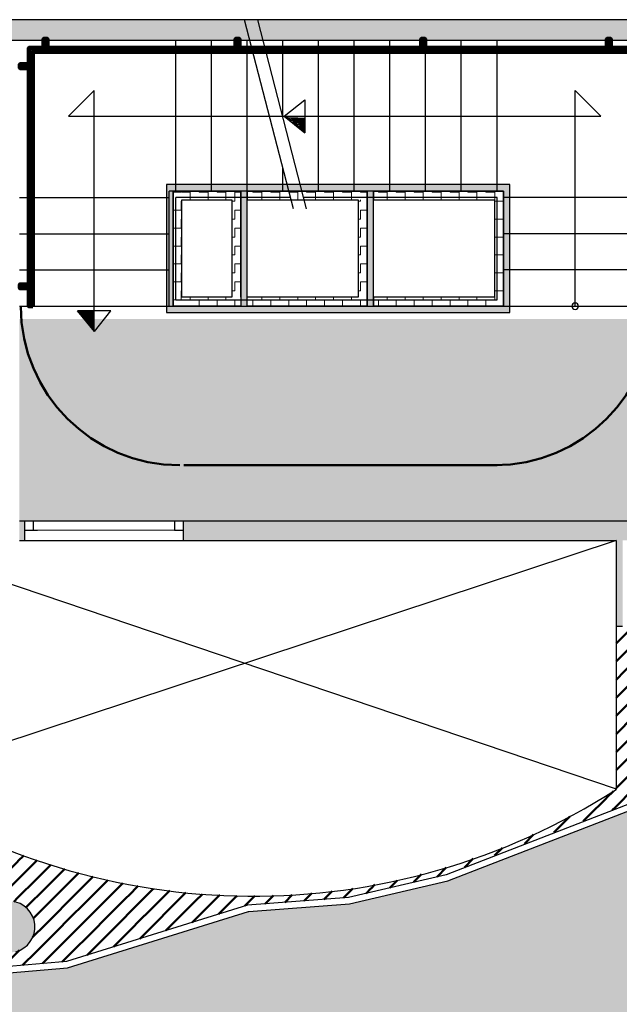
# Model space of a CAD drawing. Header units: metres. Extents: x -1 to 438, y -6 to 42.
# Tile 10 of 16: x 410.83 to 415.51, y 20.53 to 28.23. Entities that reach past the tile are written whole.
import ezdxf

# ---------------------------------------------------------------- set-up
doc = ezdxf.new("R2010")
doc.units = ezdxf.units.M
for name, pattern in [('CONTINUA', [0]), ('PUNKT', [6.35, 0, -6.35]), ('VERDECKT', [9.525, 6.35, -3.175])]:
    doc.linetypes.add(name, pattern=pattern)
for name, color, linetype, lineweight in [('3D P3 MURS', 7, 'CONTINUA', 25), ('3D P3 MURS NOUS', 7, 'CONTINUA', 25), ('3D P3 PILAR', 7, 'CONTINUA', 25), ('3D PB MURS ASCENSOR TOTAL EDIFICI', 7, 'CONTINUA', 25), ('P3 ESCALES 2D', 7, 'CONTINUA', 25), ('P3 FALS SOSTRE', 7, 'CONTINUA', 25), ('P3 MOBLES', 7, 'CONTINUA', 25)]:
    doc.layers.add(name, color=color, linetype=linetype, lineweight=lineweight)
pattern_1 = [(180, (-0.14, -0.14), (-0.07, -0.07), [0.07, -0.07]), (270, (-0.14, -0.14), (0.07, -0.07), [0.07, -0.07])]
pattern_2 = [(0, (0.14, 0.14), (0.07, 0.07), [0.07, -0.07]), (90, (0.14, 0.14), (-0.07, 0.07), [0.07, -0.07])]
pattern_3 = [(90, (-0.14, 0.14), (-0.07, 0.07), [0.07, -0.07]), (180, (-0.14, 0.14), (-0.07, -0.07), [0.07, -0.07])]

# ---------------------------------------------------------------- blocks, each defined once
blk = doc.blocks.new('OBJETO_COMPLEJO_0')
at = {"layer": '3D P3 MURS NOUS', "color": 240, "linetype": 'CONTINUA', "lineweight": 140, "transparency": 33554687}
for points in [[(410.9304, 25.9895), (410.9004, 25.9896), (410.9003, 28.0082), (415.7064, 28.0082), (415.7064, 26.0308), (415.6764, 26.0308), (415.6764, 27.9782), (410.9302, 27.9782), (410.9304, 25.9895)], [(411.0148, 28.0082), (411.0148, 28.078), (411.0448, 28.078), (411.0448, 28.0082), (411.0148, 28.0082)], [(412.5148, 28.0082), (412.5148, 28.078), (412.5448, 28.078), (412.5448, 28.0082), (412.5148, 28.0082)], [(413.9648, 28.0082), (413.9648, 28.078), (413.9948, 28.078), (413.9948, 28.0082), (413.9648, 28.0082)], [(415.4148, 28.0082), (415.4148, 28.078), (415.4448, 28.078), (415.4448, 28.0082), (415.4148, 28.0082)], [(410.9003, 27.8505), (410.8306, 27.8505), (410.8306, 27.8805), (410.9003, 27.8805), (410.9003, 27.8505)], [(415.7762, 27.6574), (415.7064, 27.6574), (415.7064, 27.6874), (415.7762, 27.6874), (415.7762, 27.6574)], [(415.7762, 26.2474), (415.7064, 26.2474), (415.7064, 26.2774), (415.7762, 26.2774), (415.7762, 26.2474)], [(410.9004, 26.1296), (410.8307, 26.1296), (410.8307, 26.1596), (410.9004, 26.1596), (410.9004, 26.1296)]]:
    blk.add_lwpolyline(points, close=True, dxfattribs=at)
blk = doc.blocks.new('TRAMA_0')
at = {"layer": 'P3 MOBLES', "color": 202, "linetype": 'CONTINUA', "lineweight": 50, "transparency": 33554687}
for p, q in [((415.5527, 23.4195), (415.6226, 23.4895)), ((415.6234, 23.3488), (415.764, 23.4895)), ((415.8355, 23.4195), (415.9054, 23.4895)), ((415.9062, 23.3488), (416.0469, 23.4895)), ((416.1183, 23.4195), (416.1883, 23.4895)), ((416.1891, 23.3488), (416.3297, 23.4895)), ((416.4012, 23.4195), (416.4711, 23.4895)), ((416.4719, 23.3488), (416.6125, 23.4895)), ((416.684, 23.4195), (416.754, 23.4895)), ((416.7547, 23.3488), (416.8954, 23.4895)), ((415.487, 23.3538), (415.5525, 23.4194)), ((415.6941, 23.2781), (415.8354, 23.4194)), ((415.9769, 23.2781), (416.1182, 23.4194)), ((416.2598, 23.2781), (416.401, 23.4194)), ((416.5426, 23.2781), (416.6839, 23.4194)), ((416.8254, 23.2781), (416.9667, 23.4194)), ((416.9669, 23.4195), (416.967, 23.4196)), ((415.487, 23.2124), (415.6232, 23.3487)), ((415.7648, 23.2074), (415.9061, 23.3487)), ((416.0476, 23.2074), (416.1889, 23.3487)), ((416.3305, 23.2074), (416.4718, 23.3487)), ((416.6133, 23.2074), (416.7546, 23.3487)), ((415.5527, 23.1367), (415.6939, 23.278)), ((415.8355, 23.1367), (415.9768, 23.278)), ((416.1183, 23.1367), (416.2596, 23.278)), ((416.4012, 23.1367), (416.5425, 23.278)), ((416.684, 23.1367), (416.8253, 23.278)), ((416.8962, 23.2074), (416.967, 23.2782)), ((415.6234, 23.066), (415.7646, 23.2072)), ((415.9062, 23.066), (416.0475, 23.2072)), ((416.1891, 23.066), (416.3303, 23.2072)), ((416.4719, 23.066), (416.6132, 23.2072)), ((416.7547, 23.066), (416.896, 23.2072)), ((415.487, 23.071), (415.5525, 23.1365)), ((415.6941, 22.9953), (415.8354, 23.1365)), ((415.9769, 22.9953), (416.1182, 23.1365)), ((416.2598, 22.9953), (416.401, 23.1365)), ((416.5426, 22.9953), (416.6839, 23.1365)), ((416.8254, 22.9953), (416.9667, 23.1365)), ((416.9669, 23.1367), (416.967, 23.1368)), ((415.487, 22.9296), (415.6232, 23.0658)), ((415.7648, 22.9245), (415.9061, 23.0658)), ((416.0476, 22.9245), (416.1889, 23.0658)), ((416.3305, 22.9245), (416.4718, 23.0658)), ((416.6133, 22.9245), (416.7546, 23.0658)), ((415.5527, 22.8538), (415.6939, 22.9951)), ((415.8355, 22.8538), (415.9768, 22.9951)), ((416.1183, 22.8538), (416.2596, 22.9951)), ((416.4012, 22.8538), (416.5425, 22.9951)), ((416.684, 22.8538), (416.8253, 22.9951)), ((416.8962, 22.9245), (416.967, 22.9954)), ((415.487, 22.7882), (415.5525, 22.8537)), ((415.6234, 22.7831), (415.7646, 22.9244)), ((415.6941, 22.7124), (415.8354, 22.8537)), ((415.9062, 22.7831), (416.0475, 22.9244)), ((415.9769, 22.7124), (416.1182, 22.8537)), ((416.1891, 22.7831), (416.3303, 22.9244)), ((416.2598, 22.7124), (416.401, 22.8537)), ((416.4719, 22.7831), (416.6132, 22.9244)), ((416.5426, 22.7124), (416.6839, 22.8537)), ((416.7547, 22.7831), (416.896, 22.9244)), ((416.8254, 22.7124), (416.9667, 22.8537)), ((416.9669, 22.8538), (416.967, 22.8539)), ((415.487, 22.6467), (415.6232, 22.783)), ((415.7648, 22.6417), (415.9061, 22.783)), ((416.0476, 22.6417), (416.1889, 22.783)), ((416.3305, 22.6417), (416.4718, 22.783)), ((416.6133, 22.6417), (416.7546, 22.783)), ((415.5527, 22.571), (415.6939, 22.7123)), ((415.8355, 22.571), (415.9768, 22.7123)), ((416.1183, 22.571), (416.2596, 22.7123)), ((416.4012, 22.571), (416.5425, 22.7123)), ((416.684, 22.571), (416.8253, 22.7123)), ((416.8962, 22.6417), (416.967, 22.7125)), ((415.6234, 22.5003), (415.7646, 22.6416)), ((415.9062, 22.5003), (416.0475, 22.6416)), ((416.1891, 22.5003), (416.3303, 22.6416)), ((416.4719, 22.5003), (416.6132, 22.6416)), ((416.7547, 22.5003), (416.896, 22.6416)), ((415.487, 22.5053), (415.5525, 22.5708)), ((415.6941, 22.4296), (415.8354, 22.5708)), ((415.9769, 22.4296), (416.1182, 22.5708)), ((416.2598, 22.4296), (416.401, 22.5708)), ((416.5426, 22.4296), (416.6839, 22.5708)), ((416.8254, 22.4296), (416.9667, 22.5708)), ((416.9669, 22.571), (416.967, 22.5711)), ((415.487, 22.3639), (415.6232, 22.5001)), ((415.7648, 22.3589), (415.9061, 22.5001)), ((416.0476, 22.3589), (416.1889, 22.5001)), ((416.3305, 22.3589), (416.4718, 22.5001)), ((416.6133, 22.3589), (416.7546, 22.5001)), ((415.5527, 22.2881), (415.6939, 22.4294)), ((415.8355, 22.2881), (415.9768, 22.4294)), ((416.1183, 22.2881), (416.2596, 22.4294)), ((416.4012, 22.2881), (416.5425, 22.4294)), ((416.684, 22.2881), (416.8253, 22.4294)), ((416.8962, 22.3589), (416.967, 22.4297)), ((415.6234, 22.2174), (415.7646, 22.3587)), ((415.9062, 22.2174), (416.0475, 22.3587)), ((416.1891, 22.2174), (416.3303, 22.3587)), ((416.4719, 22.2174), (416.6132, 22.3587)), ((416.7547, 22.2174), (416.896, 22.3587)), ((415.487, 22.2225), (415.5525, 22.288)), ((415.6941, 22.1467), (415.8354, 22.288)), ((415.9769, 22.1467), (416.1182, 22.288)), ((416.2598, 22.1467), (416.401, 22.288)), ((416.5426, 22.1467), (416.6839, 22.288)), ((416.8254, 22.1467), (416.9667, 22.288)), ((416.9669, 22.2881), (416.967, 22.2883)), ((409.7544, 22.1467), (409.8213, 22.2137)), ((409.8251, 22.076), (409.9088, 22.1598)), ((415.4112, 22.1467), (415.4657, 22.2011)), ((415.4819, 22.076), (415.6232, 22.2173)), ((415.8082, 22.1195), (415.9061, 22.2173)), ((416.0911, 22.1195), (416.1889, 22.2173)), ((416.3739, 22.1195), (416.4718, 22.2173)), ((416.6568, 22.1195), (416.7546, 22.2173)), ((409.747, 22.1393), (409.7542, 22.1466)), ((409.8958, 22.0053), (409.997, 22.1065)), ((415.2698, 22.0053), (415.4111, 22.1466)), ((415.6668, 22.1195), (415.6939, 22.1466)), ((415.9497, 22.1195), (415.9768, 22.1466)), ((416.2325, 22.1195), (416.2596, 22.1466)), ((416.5153, 22.1195), (416.5425, 22.1466)), ((416.7982, 22.1195), (416.8253, 22.1466)), ((416.9396, 22.1195), (416.967, 22.1468)), ((409.747, 21.9979), (409.8249, 22.0759)), ((409.7544, 21.8639), (409.8957, 22.0052)), ((409.9665, 21.9346), (410.0847, 22.0528)), ((415.229, 21.9645), (415.2697, 22.0052)), ((415.4568, 22.0508), (415.4818, 22.0759)), ((409.8251, 21.7932), (409.9664, 21.9345)), ((410.0372, 21.8639), (410.1777, 22.0044)), ((410.1079, 21.7932), (410.2492, 21.9345)), ((410.2494, 21.9346), (410.2708, 21.956)), ((415.0013, 21.8782), (415.0575, 21.9345)), ((415.0577, 21.9346), (415.1252, 22.0021)), ((409.747, 21.8565), (409.7542, 21.8637)), ((409.8958, 21.7225), (410.0371, 21.8637)), ((410.1786, 21.7225), (410.3199, 21.8637)), ((410.3201, 21.8639), (410.3638, 21.9076)), ((410.3908, 21.7932), (410.4599, 21.8623)), ((414.7705, 21.7888), (414.8424, 21.8607)), ((409.747, 21.7151), (409.8249, 21.793)), ((409.9665, 21.6518), (410.1078, 21.793)), ((410.2494, 21.6518), (410.3906, 21.793)), ((410.4615, 21.7225), (410.5588, 21.8197)), ((410.5322, 21.6518), (410.6576, 21.7771)), ((409.7544, 21.581), (409.8957, 21.7223)), ((410.0372, 21.581), (410.1785, 21.7223)), ((410.3201, 21.581), (410.4613, 21.7223)), ((410.6029, 21.581), (410.7442, 21.7223)), ((410.7443, 21.7225), (410.7564, 21.7346)), ((410.815, 21.6518), (410.8614, 21.6981)), ((414.5369, 21.6967), (414.5985, 21.7583)), ((409.8251, 21.5103), (409.9664, 21.6516)), ((410.1079, 21.5103), (410.2492, 21.6516)), ((410.3908, 21.5103), (410.5321, 21.6516)), ((410.6736, 21.5103), (410.8149, 21.6516)), ((410.8857, 21.581), (410.9663, 21.6616)), ((410.9565, 21.5103), (411.0713, 21.6251)), ((414.3033, 21.6045), (414.3717, 21.6728)), ((409.747, 21.5736), (409.7542, 21.5809)), ((409.8958, 21.4396), (410.0371, 21.5809)), ((410.1786, 21.4396), (410.3199, 21.5809)), ((410.4615, 21.4396), (410.6028, 21.5809)), ((410.7443, 21.4396), (410.8856, 21.5809)), ((411.0272, 21.4396), (411.1685, 21.5809)), ((411.1686, 21.581), (411.1801, 21.5926)), ((411.2393, 21.5103), (411.2916, 21.5627)), ((413.9037, 21.4877), (413.9664, 21.5505)), ((414.0883, 21.5309), (414.1606, 21.6032)), ((409.747, 21.4322), (409.8249, 21.5102)), ((409.9665, 21.3689), (410.1078, 21.5102)), ((410.2494, 21.3689), (410.3906, 21.5102)), ((410.5322, 21.3689), (410.6735, 21.5102)), ((410.815, 21.3689), (410.9563, 21.5102)), ((411.0979, 21.3689), (411.2392, 21.5102)), ((411.31, 21.4396), (411.4032, 21.5328)), ((411.3807, 21.3689), (411.5168, 21.505)), ((411.5929, 21.4396), (411.6355, 21.4823)), ((413.5728, 21.4396), (413.6028, 21.4697)), ((413.719, 21.4445), (413.7776, 21.503)), ((409.7544, 21.2982), (409.8957, 21.4395)), ((410.0372, 21.2982), (410.1785, 21.4395)), ((410.3201, 21.2982), (410.4613, 21.4395)), ((410.6029, 21.2982), (410.7442, 21.4395)), ((410.8857, 21.2982), (411.027, 21.4395)), ((411.1686, 21.2982), (411.3099, 21.4395)), ((411.9464, 21.3689), (412.0007, 21.4232)), ((412.0171, 21.2982), (412.1273, 21.4084)), ((412.2293, 21.3689), (412.2555, 21.3951)), ((412.3, 21.2982), (412.3909, 21.3891)), ((412.8985, 21.3311), (412.9567, 21.3892)), ((413.0778, 21.3689), (413.1114, 21.4025)), ((413.2047, 21.3544), (413.2687, 21.4184)), ((413.3606, 21.3689), (413.4313, 21.4396)), ((413.5344, 21.4013), (413.5726, 21.4395)), ((409.8251, 21.2275), (409.9664, 21.3688)), ((410.1079, 21.2275), (410.2492, 21.3688)), ((410.3908, 21.2275), (410.5321, 21.3688)), ((410.7824, 21.3362), (410.8149, 21.3688)), ((411.5221, 21.2275), (411.6634, 21.3688)), ((411.805, 21.2275), (411.9463, 21.3688)), ((412.0878, 21.2275), (412.2291, 21.3688)), ((412.382, 21.2388), (412.512, 21.3688)), ((412.5121, 21.3689), (412.5263, 21.3831)), ((412.5874, 21.3028), (412.6656, 21.381)), ((412.7455, 21.3194), (412.7948, 21.3688)), ((412.7949, 21.3689), (412.8111, 21.3851)), ((413.0516, 21.3427), (413.0776, 21.3688)), ((413.3578, 21.3661), (413.3605, 21.3688)), ((409.747, 21.2908), (409.7542, 21.2981)), ((409.8958, 21.1568), (410.0371, 21.2981)), ((410.1786, 21.1568), (410.3199, 21.2981)), ((410.4615, 21.1568), (410.6028, 21.2981)), ((410.8779, 21.2903), (410.8856, 21.2981)), ((411.31, 21.1568), (411.4513, 21.2981)), ((411.5929, 21.1568), (411.7341, 21.2981)), ((411.8757, 21.1568), (412.017, 21.2981)), ((412.1766, 21.1749), (412.2998, 21.2981)), ((409.7992, 21.2015), (409.8249, 21.2273)), ((409.9688, 21.0883), (410.1078, 21.2273)), ((410.2494, 21.0861), (410.3906, 21.2273)), ((410.9353, 21.2064), (410.9563, 21.2273)), ((411.0979, 21.0861), (411.2392, 21.2273)), ((411.3807, 21.0861), (411.522, 21.2273)), ((411.6636, 21.0861), (411.8048, 21.2273)), ((411.9713, 21.1109), (412.0877, 21.2273)), ((409.884, 21.1449), (409.8957, 21.1566)), ((410.0536, 21.0317), (410.1785, 21.1566)), ((410.1384, 20.9751), (410.2492, 21.0859)), ((410.3201, 21.0154), (410.4613, 21.1566)), ((410.3908, 20.9446), (410.5321, 21.0859)), ((410.5322, 21.0861), (410.5502, 21.1041)), ((410.9292, 21.0588), (411.027, 21.1566)), ((410.9565, 20.9446), (411.0977, 21.0859)), ((411.1686, 21.0154), (411.3099, 21.1566)), ((411.2393, 20.9446), (411.3806, 21.0859)), ((411.4514, 21.0154), (411.5927, 21.1566)), ((411.5605, 20.983), (411.6634, 21.0859)), ((411.7659, 21.047), (411.8756, 21.1566)), ((410.2232, 20.9185), (410.3199, 21.0152)), ((410.4615, 20.8739), (410.5961, 21.0086)), ((411.0272, 20.8739), (411.1685, 21.0152)), ((411.3552, 20.9191), (411.4513, 21.0152)), ((410.308, 20.8619), (410.3906, 20.9445)), ((410.5419, 20.813), (410.6735, 20.9445)), ((410.6736, 20.9446), (410.6801, 20.9511)), ((410.7443, 20.8739), (410.8276, 20.9572)), ((410.8513, 20.8395), (410.9563, 20.9445)), ((411.1606, 20.866), (411.2392, 20.9445)), ((410.3928, 20.8053), (410.4613, 20.8738)), ((410.6966, 20.8262), (410.7442, 20.8738)), ((411.006, 20.8527), (411.027, 20.8738))]:
    blk.add_line(p, q, dxfattribs=at)
for points in [[(411.4514, 21.2982), (411.5, 21.3467), (411.5, 21.3467), (411.5927, 21.4395)], [(411.6636, 21.3689), (411.6807, 21.386), (411.6807, 21.386), (411.7542, 21.4595)], [(411.7343, 21.2982), (411.8614, 21.4253), (411.8614, 21.4253), (411.8741, 21.4381)], [(410.9565, 21.2275), (410.9578, 21.2288), (410.9578, 21.2288), (411.0977, 21.3688)], [(411.2393, 21.2275), (411.3192, 21.3074), (411.3192, 21.3074), (411.3806, 21.3688)], [(411.0272, 21.1568), (411.1385, 21.2681), (411.1385, 21.2681), (411.1685, 21.2981)]]:
    blk.add_lwpolyline(points, dxfattribs=at)
blk = doc.blocks.new('OBJETO_COMPLEJO_31')
at = {"layer": 'P3 ESCALES 2D', "color": 7, "lineweight": 25, "transparency": 33554687}
for start, end in [(90, 270), (270, 90)]:
    blk.add_arc((415.167, 25.9895), 0.025, start, end, dxfattribs=at)

msp = doc.modelspace()

# ---------------------------------------------------------------- hatches: boundary and pattern name
at = {"layer": '3D P3 MURS', "linetype": 'CONTINUA', "lineweight": 18, "true_color": 0xa0a0a0, "transparency": 33554687}
for points in [[(426.8464, 28.2282), (401.2904, 28.2282), (401.2587, 28.0682), (426.8132, 28.0682)], [(410.827, 24.3095), (410.827, 24.1595), (410.867, 24.1595), (410.867, 24.3095)], [(417.447, 24.3095), (412.107, 24.3095), (412.107, 24.1595), (417.447, 24.1595)], [(415.487, 24.1595), (415.487, 23.4895), (415.537, 23.4895), (415.537, 24.1595)]]:
    msp.add_hatch(color=253, dxfattribs=at).paths.add_polyline_path(points)
at = {"layer": '3D P3 PILAR', "linetype": 'CONTINUA', "lineweight": 18, "transparency": 33554687}
msp.add_hatch(color=9, dxfattribs=at).paths.add_polyline_path([(410.7645, 21.3392), (410.7295, 21.3392), (410.6951, 21.3331), (410.6622, 21.3212), (410.632, 21.3037), (410.6052, 21.2812), (410.5827, 21.2545), (410.5653, 21.2242), (410.5533, 21.1914), (410.5472, 21.1569), (410.5472, 21.122), (410.5533, 21.0876), (410.5653, 21.0547), (410.5827, 21.0245), (410.6052, 20.9977), (410.632, 20.9752), (410.6622, 20.9577), (410.6951, 20.9458), (410.7295, 20.9397), (410.7645, 20.9397), (410.7989, 20.9458), (410.8317, 20.9577), (410.862, 20.9752), (410.8888, 20.9977), (410.9112, 21.0245), (410.9287, 21.0547), (410.9407, 21.0876), (410.9467, 21.122), (410.9467, 21.1569), (410.9407, 21.1914), (410.9287, 21.2242), (410.9112, 21.2545), (410.8888, 21.2812), (410.862, 21.3037), (410.8317, 21.3212), (410.7989, 21.3331)])
at = {"layer": '3D PB MURS ASCENSOR TOTAL EDIFICI', "linetype": 'CONTINUA', "lineweight": 18, "transparency": 33554687}
for points in [[(411.9764, 26.9396), (411.9764, 25.9396), (412.0264, 25.9396), (412.0264, 26.9396)], [(413.5914, 26.9396), (412.0264, 26.9396), (412.0264, 26.8896), (413.5914, 26.8896)], [(414.6569, 26.9396), (413.5914, 26.9396), (413.5914, 26.8896), (414.6569, 26.8896)], [(412.6064, 25.9896), (412.6064, 26.8896), (412.5564, 26.8896), (412.5564, 25.9896)], [(413.5914, 25.9896), (413.5914, 26.8896), (413.5414, 26.8896), (413.5414, 25.9896)], [(414.6569, 25.9396), (414.6569, 26.8896), (414.6069, 26.8896), (414.6069, 25.9396)], [(412.0264, 25.9396), (413.5414, 25.9396), (413.5414, 25.9896), (412.0264, 25.9896)], [(413.5414, 25.9396), (414.6069, 25.9396), (414.6069, 25.9896), (413.5414, 25.9896)]]:
    msp.add_hatch(color=40, dxfattribs=at).paths.add_polyline_path(points)
h = msp.add_hatch(dxfattribs=at)
h.set_pattern_fill('TRAMA', color=40, scale=0.07, angle=270, style=0, pattern_type=2)
h.set_pattern_definition([(270, (0.14, -0.14), (0.07, -0.07), [0.07, -0.07]), (360, (0.14, -0.14), (0.07, 0.07), [0.07, -0.07])])
h.paths.add_polyline_path([(412.0264, 26.8896), (412.0264, 25.9896), (412.0964, 25.9896), (412.0964, 26.8896)], flags=0)
h = msp.add_hatch(dxfattribs=at)
h.set_pattern_fill('TRAMA', color=40, scale=0.07, angle=180, style=0, pattern_type=2)
h.set_pattern_definition(pattern_1)
h.paths.add_polyline_path([(412.4864, 26.8896), (412.0964, 26.8896), (412.0964, 26.8196), (412.4864, 26.8196)], flags=0)
h = msp.add_hatch(dxfattribs=at)
h.set_pattern_fill('TRAMA', color=40, scale=0.07, angle=90, style=0, pattern_type=2)
h.set_pattern_definition(pattern_3)
h.paths.add_polyline_path([(412.5564, 25.9896), (412.5564, 26.8896), (412.4864, 26.8896), (412.4864, 25.9896)], flags=0)
h = msp.add_hatch(dxfattribs=at)
h.set_pattern_fill('TRAMA', color=40, scale=0.07, angle=180, style=0, pattern_type=2)
h.set_pattern_definition(pattern_1)
h.paths.add_polyline_path([(413.5414, 26.8896), (412.6064, 26.8896), (412.6064, 26.8196), (413.5414, 26.8196)], flags=0)
h = msp.add_hatch(dxfattribs=at)
h.set_pattern_fill('TRAMA', color=40, scale=0.07, angle=180, style=0, pattern_type=2)
h.set_pattern_definition(pattern_1)
h.paths.add_polyline_path([(414.6069, 26.8896), (413.5914, 26.8896), (413.5914, 26.8196), (414.6069, 26.8196)], flags=0)
h = msp.add_hatch(dxfattribs=at)
h.set_pattern_fill('TRAMA', color=40, scale=0.07, angle=90, style=0, pattern_type=2)
h.set_pattern_definition(pattern_3)
h.paths.add_polyline_path([(413.5414, 25.9896), (413.5414, 26.8196), (413.4714, 26.8196), (413.4714, 25.9896)], flags=0)
h = msp.add_hatch(dxfattribs=at)
h.set_pattern_fill('TRAMA', color=40, scale=0.07, angle=90, style=0, pattern_type=2)
h.set_pattern_definition(pattern_3)
h.paths.add_polyline_path([(414.6069, 25.9896), (414.6069, 26.8196), (414.5369, 26.8196), (414.5369, 25.9896)], flags=0)
h = msp.add_hatch(dxfattribs=at)
h.set_pattern_fill('TRAMA', color=40, scale=0.07, style=0, pattern_type=2)
h.set_pattern_definition(pattern_2)
h.paths.add_polyline_path([(412.4864, 25.9896), (412.4864, 26.0596), (412.0964, 26.0596), (412.0964, 25.9896)], flags=0)
h = msp.add_hatch(dxfattribs=at)
h.set_pattern_fill('TRAMA', color=40, scale=0.07, style=0, pattern_type=2)
h.set_pattern_definition(pattern_2)
h.paths.add_polyline_path([(412.6064, 25.9896), (413.4714, 25.9896), (413.4714, 26.0596), (412.6064, 26.0596)], flags=0)
h = msp.add_hatch(dxfattribs=at)
h.set_pattern_fill('TRAMA', color=40, scale=0.07, style=0, pattern_type=2)
h.set_pattern_definition(pattern_2)
h.paths.add_polyline_path([(413.5914, 25.9896), (414.5369, 25.9896), (414.5369, 26.0596), (413.5914, 26.0596)], flags=0)
at = {"layer": 'P3 FALS SOSTRE', "linetype": 'CONTINUA', "lineweight": 25, "transparency": 33554559}
h = msp.add_hatch(color=7, dxfattribs=at)
h.set_gradient(color1=(240, 190, 130), color2=(240, 190, 130), one_color=1)
h.paths.add_polyline_path([(415.777, 25.8895), (410.827, 25.8895), (410.827, 24.3095), (410.837, 24.3095), (410.837, 24.3095), (415.7507, 24.3095), (415.7508, 24.3095), (415.777, 24.3095)], flags=0)
at = {"layer": 'P3 FALS SOSTRE', "true_color": 0xb2fbaa, "transparency": 33554687}
h = msp.add_hatch(color=71, dxfattribs=at)
h.paths.add_polyline_path([(421.2659, 13.1106), (421.2659, 24.1095), (421.0525, 24.1095), (421.1338, 24.0412), (421.1562, 24.0145), (421.1737, 23.9842), (421.1857, 23.9514), (421.1917, 23.9169), (421.1917, 23.882), (421.1857, 23.8476), (421.1737, 23.8147), (421.1562, 23.7845), (421.1338, 23.7577), (421.107, 23.7352), (421.0767, 23.7177), (421.0439, 23.7058), (421.0095, 23.6997), (420.9745, 23.6997), (420.9401, 23.7058), (420.9072, 23.7177), (420.877, 23.7352), (420.8502, 23.7577), (420.8277, 23.7845), (420.7684, 23.8873), (420.7684, 23.6095), (417.447, 23.6095), (417.447, 23.4895), (417.017, 23.4895), (417.017, 22.0695), (415.647, 22.0695), (414.1734, 21.4995), (413.4042, 21.3195), (412.6165, 21.2595), (411.2034, 20.8195), (410.3919, 20.7499), (410.3919, 20.7499), (410.3864, 20.7495), (409.697, 21.2096), (409.697, 22.1096), (409.5919, 22.1096), (409.477, 22.2094), (409.3516, 22.3147), (409.1367, 22.4768), (408.9136, 22.6274), (408.6829, 22.7661), (408.4453, 22.8926), (408.2014, 23.0065), (407.9518, 23.1074), (407.6974, 23.1952), (407.5071, 23.2498), (407.5536, 23.4195), (404.417, 23.4195), (404.417, 17.2662), (411.2536, 17.2662), (411.2536, 13.1106)])
h.paths.add_polyline_path([(416.2788, 13.7912), (416.3012, 13.7645), (416.3187, 13.7342), (416.3307, 13.7014), (416.3367, 13.6669), (416.3367, 13.632), (416.3307, 13.5976), (416.3187, 13.5647), (416.3012, 13.5345), (416.2788, 13.5077), (416.252, 13.4852), (416.2217, 13.4677), (416.1889, 13.4558), (416.1545, 13.4497), (416.1195, 13.4497), (416.0851, 13.4558), (416.0522, 13.4677), (416.022, 13.4852), (415.9952, 13.5077), (415.9727, 13.5345), (415.9553, 13.5647), (415.9433, 13.5976), (415.9372, 13.632), (415.9372, 13.6669), (415.9433, 13.7014), (415.9553, 13.7342), (415.9727, 13.7645), (415.9952, 13.7912), (416.022, 13.8137), (416.0522, 13.8312), (416.0851, 13.8431), (416.1195, 13.8492), (416.1545, 13.8492), (416.1889, 13.8431), (416.2217, 13.8312), (416.252, 13.8137)], flags=16)
h.paths.add_polyline_path([(421.1562, 14.4545), (421.1338, 14.4277), (421.107, 14.4052), (421.0767, 14.3877), (421.0439, 14.3758), (421.0095, 14.3697), (420.9745, 14.3697), (420.9401, 14.3758), (420.9072, 14.3877), (420.877, 14.4052), (420.8502, 14.4277), (420.8277, 14.4545), (420.8103, 14.4847), (420.7983, 14.5176), (420.7922, 14.552), (420.7922, 14.5869), (420.7983, 14.6214), (420.8103, 14.6542), (420.8277, 14.6845), (420.8502, 14.7112), (420.877, 14.7337), (420.9072, 14.7512), (420.9401, 14.7631), (420.9745, 14.7692), (421.0095, 14.7692), (421.0439, 14.7631), (421.0767, 14.7512), (421.107, 14.7337), (421.1338, 14.7112), (421.1562, 14.6845), (421.1737, 14.6542), (421.1857, 14.6214), (421.1917, 14.5869), (421.1917, 14.552), (421.1857, 14.5176), (421.1737, 14.4847)], flags=16)
h.paths.add_polyline_path([(410.8755, 17.9412), (410.898, 17.9145), (410.9154, 17.8842), (410.9274, 17.8514), (410.9335, 17.8169), (410.9335, 17.782), (410.9274, 17.7476), (410.9154, 17.7147), (410.898, 17.6845), (410.8755, 17.6577), (410.8487, 17.6352), (410.8185, 17.6177), (410.7856, 17.6058), (410.7512, 17.5997), (410.7163, 17.5997), (410.6818, 17.6058), (410.649, 17.6177), (410.6187, 17.6352), (410.5919, 17.6577), (410.5695, 17.6845), (410.552, 17.7147), (410.54, 17.7476), (410.534, 17.782), (410.534, 17.8169), (410.54, 17.8514), (410.552, 17.8842), (410.5695, 17.9145), (410.5919, 17.9412), (410.6187, 17.9637), (410.649, 17.9812), (410.6818, 17.9931), (410.7163, 17.9992), (410.7512, 17.9992), (410.7856, 17.9931), (410.8185, 17.9812), (410.8487, 17.9637)], flags=16)
h.paths.add_polyline_path([(421.107, 17.9637), (421.1338, 17.9412), (421.1562, 17.9145), (421.1737, 17.8842), (421.1857, 17.8514), (421.1917, 17.8169), (421.1917, 17.782), (421.1857, 17.7476), (421.1737, 17.7147), (421.1562, 17.6845), (421.1338, 17.6577), (421.107, 17.6352), (421.0767, 17.6177), (421.0439, 17.6058), (421.0095, 17.5997), (420.9745, 17.5997), (420.9401, 17.6058), (420.9072, 17.6177), (420.877, 17.6352), (420.8502, 17.6577), (420.8277, 17.6845), (420.8103, 17.7147), (420.7983, 17.7476), (420.7922, 17.782), (420.7922, 17.8169), (420.7983, 17.8514), (420.8103, 17.8842), (420.8277, 17.9145), (420.8502, 17.9412), (420.877, 17.9637), (420.9072, 17.9812), (420.9401, 17.9931), (420.9745, 17.9992), (421.0095, 17.9992), (421.0439, 17.9931), (421.0767, 17.9812)], flags=16)
h.paths.add_polyline_path([(416.2788, 17.9412), (416.3012, 17.9145), (416.3187, 17.8842), (416.3307, 17.8514), (416.3367, 17.8169), (416.3367, 17.782), (416.3307, 17.7476), (416.3187, 17.7147), (416.3012, 17.6845), (416.2788, 17.6577), (416.252, 17.6352), (416.2217, 17.6177), (416.1889, 17.6058), (416.1545, 17.5997), (416.1195, 17.5997), (416.0851, 17.6058), (416.0522, 17.6177), (416.022, 17.6352), (415.9952, 17.6577), (415.9727, 17.6845), (415.9553, 17.7147), (415.9433, 17.7476), (415.9372, 17.782), (415.9372, 17.8169), (415.9433, 17.8514), (415.9553, 17.8842), (415.9727, 17.9145), (415.9952, 17.9412), (416.022, 17.9637), (416.0522, 17.9812), (416.0851, 17.9931), (416.1195, 17.9992), (416.1545, 17.9992), (416.1889, 17.9931), (416.2217, 17.9812), (416.252, 17.9637)], flags=16)
h.paths.add_polyline_path([(405.952, 17.9637), (405.9788, 17.9412), (406.0012, 17.9145), (406.0187, 17.8842), (406.0307, 17.8514), (406.0367, 17.8169), (406.0367, 17.782), (406.0307, 17.7476), (406.0187, 17.7147), (406.0012, 17.6845), (405.9788, 17.6577), (405.952, 17.6352), (405.9217, 17.6177), (405.8889, 17.6058), (405.8545, 17.5997), (405.8195, 17.5997), (405.7851, 17.6058), (405.7522, 17.6177), (405.722, 17.6352), (405.6952, 17.6577), (405.6727, 17.6845), (405.6553, 17.7147), (405.6433, 17.7476), (405.6372, 17.782), (405.6372, 17.8169), (405.6433, 17.8514), (405.6553, 17.8842), (405.6727, 17.9145), (405.6952, 17.9412), (405.722, 17.9637), (405.7522, 17.9812), (405.7851, 17.9931), (405.8195, 17.9992), (405.8545, 17.9992), (405.8889, 17.9931), (405.9217, 17.9812)], flags=16)

# ---------------------------------------------------------------- linework, layer by layer
at = {"layer": '3D P3 MURS', "color": 7, "linetype": 'CONTINUA', "lineweight": 25, "transparency": 33554687}
for p, q in [((426.8464, 28.2282), (401.2904, 28.2282)), ((408.987, 28.0682), (415.777, 28.0682)), ((410.867, 24.3095), (410.827, 24.3095)), ((410.867, 24.3095), (410.867, 24.2395)), ((412.107, 24.3095), (410.867, 24.3095)), ((410.867, 24.2395), (410.867, 24.1595)), ((412.107, 24.2395), (412.107, 24.3095)), ((417.447, 24.3095), (412.107, 24.3095)), ((412.107, 24.1595), (412.107, 24.2395)), ((410.827, 24.1595), (410.867, 24.1595)), ((410.867, 24.1595), (412.107, 24.1595)), ((412.107, 24.1595), (415.487, 24.1595)), ((415.487, 24.1595), (415.487, 23.4895)), ((415.487, 23.4895), (415.537, 23.4895)), ((415.6377, 22.1195), (414.1586, 21.5474)), ((414.5095, 21.6294), (415.647, 22.0695)), ((414.1734, 21.4995), (414.5095, 21.6294)), ((414.1586, 21.5474), (413.3966, 21.369)), ((413.4042, 21.3195), (414.1734, 21.4995)), ((413.3966, 21.369), (412.607, 21.3089)), ((412.6176, 21.2595), (413.4042, 21.3195)), ((412.607, 21.3089), (411.1937, 20.8688)), ((411.2034, 20.8195), (412.6165, 21.2595)), ((412.6165, 21.2595), (412.6176, 21.2598)), ((412.6176, 21.2598), (412.6176, 21.2595)), ((411.1937, 20.8688), (410.3996, 20.8008)), ((410.3919, 20.7499), (411.2034, 20.8195))]:
    msp.add_line(p, q, dxfattribs=at)
at = {"layer": '3D P3 MURS', "color": 7, "linetype": 'PUNKT', "lineweight": 25, "transparency": 33554687}
for p, q in [((412.107, 24.3095), (410.867, 24.3095)), ((410.867, 24.3095), (410.867, 24.2395)), ((410.867, 24.2395), (412.107, 24.2395)), ((412.107, 24.2395), (412.107, 24.3095))]:
    msp.add_line(p, q, dxfattribs=at)
at = {"layer": '3D P3 MURS', "color": 7, "linetype": 'CONTINUA', "lineweight": 25, "transparency": 33554687}
for points in [[(410.867, 24.2395), (410.937, 24.2395), (410.937, 24.3095), (410.867, 24.3095), (410.867, 24.2395)], [(412.037, 24.2395), (412.107, 24.2395), (412.107, 24.3095), (412.037, 24.3095), (412.037, 24.2395)]]:
    msp.add_lwpolyline(points, close=True, dxfattribs=at)
at = {"layer": '3D P3 MURS', "color": 40, "linetype": 'CONTINUA', "lineweight": 18, "transparency": 33554687}
msp.add_lwpolyline([(410.937, 24.2395), (412.037, 24.2395), (412.037, 24.3095), (410.937, 24.3095), (410.937, 24.2395)], close=True, dxfattribs=at)
at = {"layer": '3D P3 PILAR', "color": 7, "linetype": 'CONTINUA', "lineweight": 25, "transparency": 33554687}
for p, q in [((410.8317, 21.3212), (410.7989, 21.3331)), ((410.862, 21.3037), (410.8317, 21.3212)), ((410.8888, 21.2812), (410.862, 21.3037)), ((410.9112, 21.2545), (410.8888, 21.2812)), ((410.9287, 21.2242), (410.9112, 21.2545)), ((410.9407, 21.1914), (410.9287, 21.2242)), ((410.9467, 21.1569), (410.9407, 21.1914)), ((410.9287, 21.0547), (410.9407, 21.0876)), ((410.9407, 21.0876), (410.9467, 21.122)), ((410.9467, 21.122), (410.9467, 21.1569)), ((410.8888, 20.9977), (410.9112, 21.0245)), ((410.9112, 21.0245), (410.9287, 21.0547)), ((410.7989, 20.9458), (410.8317, 20.9577)), ((410.8317, 20.9577), (410.862, 20.9752)), ((410.862, 20.9752), (410.8888, 20.9977))]:
    msp.add_line(p, q, dxfattribs=at)
at = {"layer": '3D PB MURS ASCENSOR TOTAL EDIFICI', "color": 7, "linetype": 'CONTINUA', "lineweight": 25, "transparency": 33554687}
for p, q in [((411.9764, 26.9396), (411.9764, 25.9396)), ((412.0264, 26.9396), (411.9764, 26.9396)), ((413.5914, 26.9396), (412.0264, 26.9396)), ((414.6569, 26.9396), (413.5914, 26.9396)), ((414.6569, 26.8896), (414.6569, 26.9396)), ((412.0264, 26.8896), (412.0964, 26.8896)), ((412.0264, 26.8896), (412.0264, 25.9896)), ((412.0964, 26.8896), (412.0264, 26.8896)), ((412.0264, 25.9896), (412.0264, 26.8896)), ((412.0964, 26.8896), (412.4864, 26.8896)), ((412.4864, 26.8896), (412.0964, 26.8896)), ((412.4864, 26.8896), (412.5564, 26.8896)), ((412.5564, 26.8896), (412.4864, 26.8896)), ((412.5564, 26.8896), (412.5564, 26.0596)), ((412.5564, 26.0596), (412.5564, 26.8896)), ((412.6064, 26.8896), (413.5414, 26.8896)), ((413.5414, 26.8896), (412.6064, 26.8896)), ((412.6064, 26.8896), (412.6064, 26.8196)), ((412.6064, 26.8196), (412.6064, 26.8896)), ((413.5414, 26.8196), (413.5414, 26.8896)), ((413.5414, 26.8896), (413.5414, 26.8196)), ((413.5914, 26.8896), (414.6069, 26.8896)), ((414.6069, 26.8896), (413.5914, 26.8896)), ((413.5914, 26.8896), (413.5914, 26.8196)), ((413.5914, 26.8196), (413.5914, 26.8896)), ((414.6069, 26.8196), (414.6069, 26.8896)), ((414.6069, 26.8896), (414.6069, 26.8196)), ((414.6569, 25.9396), (414.6569, 26.8896)), ((412.0964, 26.8196), (412.4864, 26.8196)), ((412.0964, 26.0596), (412.0964, 26.8196)), ((412.4864, 26.8196), (412.4864, 26.0596)), ((412.6064, 26.8196), (413.4714, 26.8196)), ((412.6064, 26.0596), (412.6064, 26.8196)), ((413.4714, 26.8196), (413.4714, 26.0596)), ((413.5414, 26.8196), (413.5414, 25.9896)), ((413.5414, 25.9896), (413.5414, 26.8196)), ((413.5914, 26.8196), (414.5369, 26.8196)), ((413.5914, 26.0596), (413.5914, 26.8196)), ((414.5369, 26.8196), (414.5369, 26.0596)), ((414.6069, 25.9896), (414.6069, 26.8196)), ((414.6069, 26.8196), (414.6069, 25.9896)), ((412.4864, 26.0596), (412.0964, 26.0596)), ((412.5564, 26.0596), (412.5564, 25.9896)), ((413.4714, 26.0596), (412.6064, 26.0596)), ((412.6064, 25.9896), (412.6064, 26.0596)), ((414.5369, 26.0596), (413.5914, 26.0596)), ((413.5914, 26.0596), (413.5914, 25.9896)), ((413.5914, 25.9896), (413.5914, 26.0596)), ((411.9764, 25.9396), (412.0264, 25.9396)), ((412.0264, 25.9896), (412.0964, 25.9896)), ((412.0964, 25.9896), (412.0264, 25.9896)), ((412.0264, 25.9396), (413.4714, 25.9396)), ((412.0964, 25.9896), (412.4864, 25.9896)), ((412.4864, 25.9896), (412.0964, 25.9896)), ((412.4864, 25.9896), (412.5564, 25.9896)), ((412.5564, 25.9896), (412.4864, 25.9896)), ((412.6064, 25.9896), (413.4714, 25.9896)), ((413.4714, 25.9896), (412.6064, 25.9896)), ((413.5414, 25.9896), (413.4714, 25.9896)), ((413.4714, 25.9396), (413.5414, 25.9396)), ((413.5414, 25.9396), (414.6069, 25.9396)), ((413.5914, 25.9896), (414.5369, 25.9896)), ((414.5369, 25.9896), (413.5914, 25.9896)), ((414.5369, 25.9896), (414.6069, 25.9896)), ((414.6069, 25.9896), (414.5369, 25.9896)), ((414.6069, 25.9396), (414.6569, 25.9396))]:
    msp.add_line(p, q, dxfattribs=at)
at = {"layer": 'P3 ESCALES 2D', "color": 7, "lineweight": 25, "transparency": 33554687}
for p, q in [((412.9668, 26.7495), (412.5843, 28.2285)), ((413.0701, 26.7495), (412.6876, 28.2285)), ((412.047, 26.8895), (412.047, 28.0595)), ((412.3259, 26.8895), (412.3259, 28.0595)), ((412.6048, 26.8895), (412.6048, 28.0595)), ((412.8837, 27.4702), (412.8837, 28.0595)), ((413.1625, 26.8895), (413.1625, 28.0595)), ((413.4414, 26.8895), (413.4414, 28.0595)), ((413.7203, 26.8895), (413.7203, 28.0595)), ((413.9992, 26.8895), (413.9992, 28.0595)), ((414.2781, 26.8895), (414.2781, 28.0595)), ((414.557, 26.8895), (414.557, 28.0595)), ((411.2108, 27.4745), (411.4108, 27.6745)), ((411.4108, 25.7946), (411.4108, 27.6745)), ((415.167, 27.6745), (415.367, 27.4745)), ((415.167, 25.9895), (415.167, 27.6745)), ((412.8955, 27.4745), (413.057, 27.6032)), ((413.057, 27.6032), (413.055, 27.3433)), ((411.2108, 27.4745), (415.367, 27.4745)), ((412.8955, 27.4745), (413.055, 27.3433)), ((412.8837, 26.8895), (412.8837, 27.0708)), ((412.9306, 26.8895), (411.997, 26.8895)), ((411.997, 25.9895), (411.997, 26.8895)), ((414.607, 26.8895), (413.0338, 26.8895)), ((414.607, 25.9895), (414.607, 26.8895)), ((410.827, 26.8395), (411.997, 26.8395)), ((412.9435, 26.8395), (412.047, 26.8395)), ((412.047, 26.0395), (412.047, 26.8395)), ((414.557, 26.8395), (413.0468, 26.8395)), ((414.557, 26.0395), (414.557, 26.8395)), ((415.777, 26.8395), (414.607, 26.8395)), ((410.827, 26.5561), (411.997, 26.5561)), ((415.777, 26.5561), (414.607, 26.5561)), ((410.827, 26.2728), (411.997, 26.2728)), ((415.777, 26.2728), (414.607, 26.2728)), ((412.047, 26.0395), (414.557, 26.0395)), ((410.827, 25.9895), (415.777, 25.9895)), ((411.5407, 25.9546), (411.2809, 25.9527)), ((411.412, 25.7932), (411.2809, 25.9527)), ((411.412, 25.7932), (411.5407, 25.9546)), ((415.487, 23.4895), (415.487, 22.2138))]:
    msp.add_line(p, q, dxfattribs=at)
at = {"layer": 'P3 ESCALES 2D', "color": 7, "linetype": 'VERDECKT', "lineweight": 25, "transparency": 33554687}
for p, q in [((409.747, 24.1595), (415.487, 22.2195)), ((415.487, 24.1595), (409.747, 22.2595))]:
    msp.add_line(p, q, dxfattribs=at)
at = {"layer": 'P3 ESCALES 2D', "color": 7, "lineweight": 25, "transparency": 33554687}
for centre, radius, start, end in [((413.2349, 35.5967), 8.1393, 267.70046, 268.73965), ((413.2349, 35.5967), 8.1493, 267.79325, 268.74067), ((413.2349, 35.5967), 8.1593, 267.88561, 268.7417), ((413.2349, 35.5967), 8.1693, 267.97755, 268.74272), ((413.2349, 35.5967), 8.1793, 268.06907, 268.74373), ((413.2349, 35.5967), 8.1893, 268.16019, 268.74475), ((413.2349, 35.5967), 8.1993, 268.25089, 268.74576), ((413.2349, 35.5967), 8.2093, 268.34119, 268.74677), ((413.2349, 35.5967), 8.2193, 268.43108, 268.74777), ((413.2349, 35.5967), 8.2293, 268.52057, 268.74878), ((413.2349, 35.5967), 8.2393, 268.60967, 268.74978), ((413.2349, 35.5967), 8.2493, 268.69838, 268.75078), ((419.5342, 26.1326), 8.2493, 181.24922, 181.30162), ((419.5342, 26.1326), 8.2393, 181.25022, 181.39033), ((419.5342, 26.1326), 8.2293, 181.25122, 181.47943), ((419.5342, 26.1326), 8.2193, 181.25223, 181.56892), ((419.5342, 26.1326), 8.2093, 181.25323, 181.65881), ((419.5342, 26.1326), 8.1993, 181.25424, 181.74911), ((419.5342, 26.1326), 8.1893, 181.25525, 181.83981), ((419.5342, 26.1326), 8.1793, 181.25627, 181.93093), ((419.5342, 26.1326), 8.1693, 181.25728, 182.02245), ((419.5342, 26.1326), 8.1593, 181.2583, 182.11439), ((419.5342, 26.1326), 8.1493, 181.25933, 182.20675), ((419.5342, 26.1326), 8.1393, 181.26035, 182.29954), ((412.6518, 26.6124), 5.2332, 236.28434, 302.80462)]:
    msp.add_arc(centre, radius, start, end, dxfattribs=at)
at = {"layer": 'P3 MOBLES', "color": 202, "linetype": 'VERDECKT', "lineweight": 50, "transparency": 33554687}
msp.add_line((412.1095, 24.7468), (414.5592, 24.7468), dxfattribs=at)
for centre, start, end in [((412.0795, 25.9886), 180, 270), ((414.5352, 25.9886), 270, 0)]:
    msp.add_arc(centre, 1.2418, start, end, dxfattribs=at)

# ---------------------------------------------------------------- block references
at = {"layer": '3D P3 MURS NOUS', "color": 240, "linetype": 'CONTINUA', "lineweight": 140, "transparency": 33554687}
msp.add_blockref('OBJETO_COMPLEJO_0', (0, 0), dxfattribs=at)
at = {"layer": 'P3 ESCALES 2D', "color": 7, "lineweight": 25, "transparency": 33554687}
msp.add_blockref('OBJETO_COMPLEJO_31', (0, 0), dxfattribs=at)
at = {"layer": 'P3 MOBLES', "color": 202, "linetype": 'CONTINUA', "lineweight": 50, "transparency": 33554687}
msp.add_blockref('TRAMA_0', (0, 0), dxfattribs=at)

doc.saveas('drawing.dxf')
